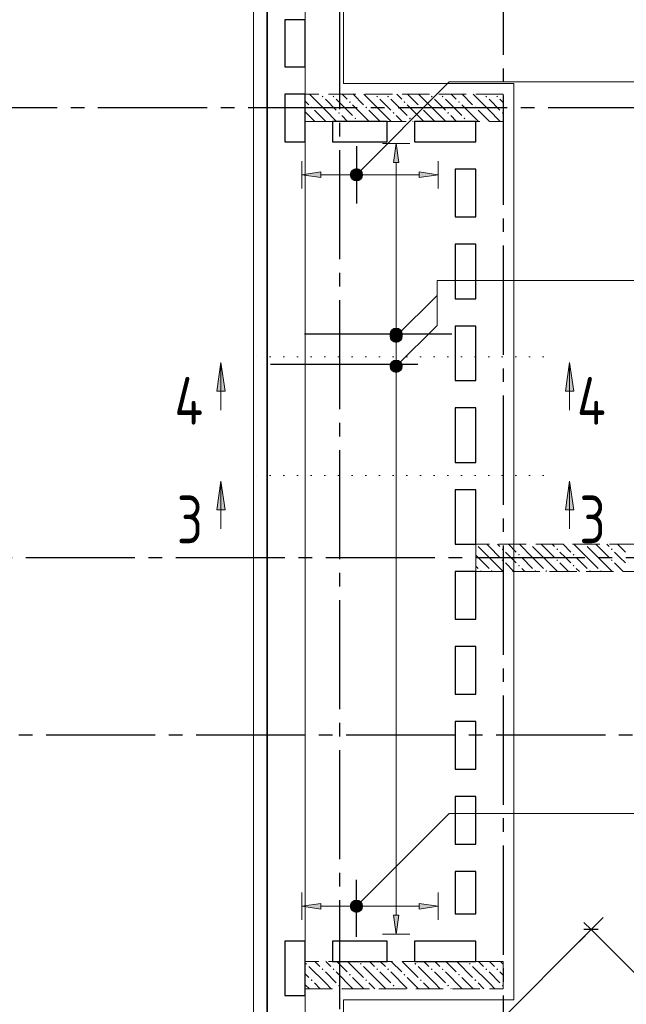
# Model space of a CAD drawing. Header units: millimetres. Extents: x 0 to 43617, y 0 to 59400.
# Tile 4 of 29: x 5580 to 10028, y 22556 to 29777. Entities that reach past the tile are written whole.
import ezdxf

# ---------------------------------------------------------------- set-up
doc = ezdxf.new("R2010")
doc.units = ezdxf.units.MM
for name, pattern in [('______2', [270, 200, -70]), ('______5', [1100, 800, -100, 100, -100]), ('______9', [100, 0, -100])]:
    doc.linetypes.add(name, pattern=pattern)
for name, color, linetype, lineweight in [('Standard', 7, 'Continuous', 25), ('ЖБ Пилон', 180, 'Continuous', 25), ('Обрамление П-обр. равн.', 7, 'Continuous', 25), ('Оси', 40, '______5', 18), ('Позиционная метка линия выноска', 7, 'Continuous', 13), ('Позиционная метка номер позиции', 7, 'Continuous', 13), ('Сечения символ', 7, 'Continuous', 25)]:
    doc.layers.add(name, color=color, linetype=linetype, lineweight=lineweight)
doc.layers.add('ЖБ Перекрытие верхний уровень', color=7, linetype='Continuous', lineweight=25, true_color=0xe0e0ff)
doc.styles.add('ISOCPEUR', font='txt')

msp = doc.modelspace()

# ---------------------------------------------------------------- hatches: boundary and pattern name
at = {"layer": 'ЖБ Пилон', "linetype": 'Continuous', "lineweight": 18, "transparency": 33554687}
for points in [[(7794.451904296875, 29213.14086914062), (7800.9521484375, 29219.64111328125), (7807.452392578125, 29213.14086914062), (7800.9521484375, 29206.63452148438)], [(7874.45068359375, 29213.14086914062), (7880.950927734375, 29219.64111328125), (7887.451171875, 29213.14086914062), (7880.950927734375, 29206.63452148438)], [(7994.451904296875, 29173.13232421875), (8000.9521484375, 29179.638671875), (8007.452392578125, 29173.13232421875), (8000.9521484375, 29166.63208007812)], [(8194.451904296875, 29213.14086914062), (8200.9521484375, 29219.64111328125), (8207.452392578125, 29213.14086914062), (8200.9521484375, 29206.63452148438)], [(8274.45068359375, 29213.14086914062), (8280.950927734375, 29219.64111328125), (8287.451171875, 29213.14086914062), (8280.950927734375, 29206.63452148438)], [(8394.451904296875, 29173.13232421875), (8400.9521484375, 29179.638671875), (8407.452392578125, 29173.13232421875), (8400.9521484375, 29166.63208007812)], [(8594.451904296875, 29213.14086914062), (8600.9521484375, 29219.64111328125), (8607.452392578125, 29213.14086914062), (8600.9521484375, 29206.63452148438)], [(8674.45068359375, 29213.14086914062), (8680.950927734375, 29219.64111328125), (8687.451171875, 29213.14086914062), (8680.950927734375, 29206.63452148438)], [(8794.451904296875, 29173.13232421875), (8800.9521484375, 29179.638671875), (8807.452392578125, 29173.13232421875), (8800.9521484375, 29166.63208007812)], [(8994.451904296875, 29213.14086914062), (9000.9521484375, 29219.64111328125), (9007.452392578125, 29213.14086914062), (9000.9521484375, 29206.63452148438)], [(9074.45068359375, 29213.14086914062), (9080.950927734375, 29219.64111328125), (9087.451171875, 29213.14086914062), (9080.950927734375, 29206.63452148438)], [(7714.453125, 29133.14208984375), (7720.953369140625, 29139.63012695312), (7727.45361328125, 29133.14208984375), (7720.953369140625, 29126.64184570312)], [(7914.453125, 29093.1396484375), (7920.953369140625, 29099.63989257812), (7927.45361328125, 29093.1396484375), (7920.953369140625, 29086.63330078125)], [(8114.453125, 29133.14208984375), (8120.953369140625, 29139.63012695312), (8127.45361328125, 29133.14208984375), (8120.953369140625, 29126.64184570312)], [(8314.453125, 29093.1396484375), (8320.953369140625, 29099.63989257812), (8327.45361328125, 29093.1396484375), (8320.953369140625, 29086.63330078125)], [(8514.453125, 29133.14208984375), (8520.953369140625, 29139.63012695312), (8527.45361328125, 29133.14208984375), (8520.953369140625, 29126.64184570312)], [(8714.453125, 29093.1396484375), (8720.953369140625, 29099.63989257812), (8727.45361328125, 29093.1396484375), (8720.953369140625, 29086.63330078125)], [(8914.453125, 29133.14208984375), (8920.953369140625, 29139.63012695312), (8927.45361328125, 29133.14208984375), (8920.953369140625, 29126.64184570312)], [(9114.453125, 29093.1396484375), (9120.953369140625, 29099.63989257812), (9123.9990234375, 29096.59423828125), (9123.9990234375, 29089.68181484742), (9120.953369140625, 29086.63330078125)], [(8034.454345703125, 29053.13110351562), (8040.95458984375, 29059.63745117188), (8047.44873046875, 29053.13110351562), (8040.95458984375, 29046.64306640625)], [(8434.454345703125, 29053.13110351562), (8440.95458984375, 29059.63745117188), (8447.44873046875, 29053.13110351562), (8440.95458984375, 29046.64306640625)], [(8834.454345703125, 29053.13110351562), (8840.95458984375, 29059.63745117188), (8847.44873046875, 29053.13110351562), (8840.95458984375, 29046.64306640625)], [(8924.313251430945, 25929.99877929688), (8923.9990234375, 25929.68425625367), (8923.9990234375, 25929.99877929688)], [(9324.313251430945, 25929.99877929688), (9320.953369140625, 25926.6357421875), (9317.593486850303, 25929.99877929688)], [(9724.313251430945, 25929.99877929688), (9720.953369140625, 25926.6357421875), (9717.593486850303, 25929.99877929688)], [(9114.453125, 25893.13354492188), (9120.953369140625, 25899.63989257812), (9127.45361328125, 25893.13354492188), (9120.953369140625, 25886.63330078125)], [(9234.454345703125, 25853.13110351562), (9240.95458984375, 25859.63745117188), (9247.44873046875, 25853.13110351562), (9240.95458984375, 25846.64306640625)], [(9514.453125, 25893.13354492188), (9520.953369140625, 25899.63989257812), (9527.45361328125, 25893.13354492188), (9520.953369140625, 25886.63330078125)], [(9634.454345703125, 25853.13110351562), (9640.95458984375, 25859.63745117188), (9647.44873046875, 25853.13110351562), (9640.95458984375, 25846.64306640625)], [(9914.453125, 25893.13354492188), (9920.953369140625, 25899.63989257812), (9927.45361328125, 25893.13354492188), (9920.953369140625, 25886.63330078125)], [(9114.453125, 25813.14086914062), (9120.953369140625, 25819.64111328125), (9127.45361328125, 25813.14086914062), (9120.953369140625, 25806.63452148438)], [(9234.454345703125, 25773.13232421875), (9240.95458984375, 25779.638671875), (9247.44873046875, 25773.13232421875), (9240.95458984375, 25766.63208007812)], [(9514.453125, 25813.14086914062), (9520.953369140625, 25819.64111328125), (9527.45361328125, 25813.14086914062), (9520.953369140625, 25806.63452148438)], [(9634.454345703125, 25773.13232421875), (9640.95458984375, 25779.638671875), (9647.44873046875, 25773.13232421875), (9640.95458984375, 25766.63208007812)], [(9914.453125, 25813.14086914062), (9920.953369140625, 25819.64111328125), (9927.45361328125, 25813.14086914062), (9920.953369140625, 25806.63452148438)], [(8954.45556640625, 25733.14208984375), (8960.94970703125, 25739.63012695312), (8967.449951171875, 25733.14208984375), (8964.309589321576, 25729.99877929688), (8957.592979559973, 25729.99877929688)], [(9034.454345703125, 25733.14208984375), (9040.95458984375, 25739.63012695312), (9047.44873046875, 25733.14208984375), (9044.311317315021, 25729.99877929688), (9037.59470755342, 25729.99877929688)], [(9354.45556640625, 25733.14208984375), (9360.94970703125, 25739.63012695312), (9367.449951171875, 25733.14208984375), (9364.309589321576, 25729.99877929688), (9357.592979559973, 25729.99877929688)], [(9434.454345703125, 25733.14208984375), (9440.95458984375, 25739.63012695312), (9447.44873046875, 25733.14208984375), (9444.311317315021, 25729.99877929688), (9437.59470755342, 25729.99877929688)], [(9754.45556640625, 25733.14208984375), (9760.94970703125, 25739.63012695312), (9767.449951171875, 25733.14208984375), (9764.309589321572, 25729.99877929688), (9757.592979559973, 25729.99877929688)], [(9834.454345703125, 25733.14208984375), (9840.95458984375, 25739.63012695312), (9847.44873046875, 25733.14208984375), (9844.311317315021, 25729.99877929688), (9837.59470755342, 25729.99877929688)], [(7674.45068359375, 22853.13110351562), (7680.950927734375, 22859.63134765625), (7687.451171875, 22853.13110351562), (7680.950927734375, 22846.64306640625)], [(7794.451904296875, 22813.14086914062), (7800.9521484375, 22819.64111328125), (7807.452392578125, 22813.14086914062), (7800.9521484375, 22806.63452148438)], [(7874.45068359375, 22813.14086914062), (7880.950927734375, 22819.64111328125), (7887.451171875, 22813.14086914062), (7880.950927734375, 22806.63452148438)], [(8074.45068359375, 22853.13110351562), (8080.950927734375, 22859.63134765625), (8087.451171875, 22853.13110351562), (8080.950927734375, 22846.64306640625)], [(8194.451904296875, 22813.14086914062), (8200.9521484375, 22819.64111328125), (8207.452392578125, 22813.14086914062), (8200.9521484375, 22806.63452148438)], [(8274.45068359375, 22813.14086914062), (8280.950927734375, 22819.64111328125), (8287.451171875, 22813.14086914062), (8280.950927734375, 22806.63452148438)], [(8474.45068359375, 22853.13110351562), (8480.950927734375, 22859.63134765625), (8487.451171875, 22853.13110351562), (8480.950927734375, 22846.64306640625)], [(8594.451904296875, 22813.14086914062), (8600.9521484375, 22819.64111328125), (8607.452392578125, 22813.14086914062), (8600.9521484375, 22806.63452148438)], [(8674.45068359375, 22813.14086914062), (8680.950927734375, 22819.64111328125), (8687.451171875, 22813.14086914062), (8680.950927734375, 22806.63452148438)], [(8874.45068359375, 22853.13110351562), (8880.950927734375, 22859.63134765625), (8887.451171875, 22853.13110351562), (8880.950927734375, 22846.64306640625)], [(8994.451904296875, 22813.14086914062), (9000.9521484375, 22819.64111328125), (9007.452392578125, 22813.14086914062), (9000.9521484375, 22806.63452148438)], [(9074.45068359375, 22813.14086914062), (9080.950927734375, 22819.64111328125), (9087.451171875, 22813.14086914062), (9080.950927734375, 22806.63452148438)], [(7994.451904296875, 22773.13232421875), (8000.9521484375, 22779.638671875), (8007.452392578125, 22773.13232421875), (8000.9521484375, 22766.63208007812)], [(8394.451904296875, 22773.13232421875), (8400.9521484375, 22779.638671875), (8407.452392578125, 22773.13232421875), (8400.9521484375, 22766.63208007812)], [(8794.451904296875, 22773.13232421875), (8800.9521484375, 22779.638671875), (8807.452392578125, 22773.13232421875), (8800.9521484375, 22766.63208007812)], [(7714.453125, 22733.14208984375), (7720.953369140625, 22739.64233398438), (7727.45361328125, 22733.14208984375), (7720.953369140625, 22726.6357421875)], [(7914.453125, 22693.13354492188), (7920.953369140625, 22699.63989257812), (7927.45361328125, 22693.13354492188), (7920.953369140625, 22686.63330078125)], [(8114.453125, 22733.14208984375), (8120.953369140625, 22739.64233398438), (8127.45361328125, 22733.14208984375), (8120.953369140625, 22726.6357421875)], [(8314.453125, 22693.13354492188), (8320.953369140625, 22699.63989257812), (8327.45361328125, 22693.13354492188), (8320.953369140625, 22686.63330078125)], [(8514.453125, 22733.14208984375), (8520.953369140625, 22739.64233398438), (8527.45361328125, 22733.14208984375), (8520.953369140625, 22726.6357421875)], [(8714.453125, 22693.13354492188), (8720.953369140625, 22699.63989257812), (8727.45361328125, 22693.13354492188), (8720.953369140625, 22686.63330078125)], [(8914.453125, 22733.14208984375), (8920.953369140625, 22739.64233398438), (8927.45361328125, 22733.14208984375), (8920.953369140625, 22726.6357421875)], [(9114.453125, 22693.13354492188), (9120.953369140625, 22699.63989257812), (9123.9990234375, 22696.59137851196), (9123.9990234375, 22689.67895507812), (9120.953369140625, 22686.63330078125)]]:
    msp.add_hatch(color=7, dxfattribs=at).paths.add_polyline_path(points, flags=16)
at = {"layer": 'Обрамление П-обр. равн.', "linetype": 'Continuous', "lineweight": 13, "transparency": 33554687}
for points in [[(8360.052490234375, 28730.02319335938), (8340.05126953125, 28870.01953125), (8320.0439453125, 28730.02319335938)], [(8010.302734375, 28662.51831054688), (8026.495361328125, 28601.318359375), (8026.495361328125, 28678.72314453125)], [(8026.495361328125, 28678.72314453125), (8048.9990234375, 28595.01953125), (8048.9990234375, 28685.01586914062)], [(8026.495361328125, 28678.72314453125), (8026.495361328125, 28601.318359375), (8048.9990234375, 28595.01953125)], [(8048.9990234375, 28685.01586914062), (8048.9990234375, 28595.01953125), (8071.49658203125, 28601.318359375)], [(8048.9990234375, 28685.01586914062), (8071.49658203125, 28601.318359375), (8071.49658203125, 28678.72314453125)], [(8071.49658203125, 28678.72314453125), (8071.49658203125, 28601.318359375), (8087.701416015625, 28617.51708984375)], [(8071.49658203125, 28678.72314453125), (8087.701416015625, 28617.51708984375), (8087.701416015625, 28662.51831054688)], [(8010.302734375, 28617.51708984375), (8010.302734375, 28662.51831054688), (8003.997802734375, 28640.02075195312)], [(8010.302734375, 28662.51831054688), (8010.302734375, 28617.51708984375), (8026.495361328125, 28601.318359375)], [(8087.701416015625, 28662.51831054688), (8087.701416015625, 28617.51708984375), (8093.994140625, 28640.02075195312)], [(8508.99658203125, 28620.01953125), (8648.9990234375, 28640.02075195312), (8508.99658203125, 28660.01586914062)], [(8317.5537109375, 27508.72192382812), (8362.554931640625, 27508.72192382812), (8340.05126953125, 27515.02075195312)], [(8295.05615234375, 27470.01953125), (8385.052490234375, 27470.01953125), (8378.74755859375, 27492.52319335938)], [(8295.05615234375, 27470.01953125), (8378.74755859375, 27492.52319335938), (8301.348876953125, 27492.52319335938)], [(8301.348876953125, 27447.52197265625), (8385.052490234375, 27470.01953125), (8295.05615234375, 27470.01953125)], [(8301.348876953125, 27492.52319335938), (8378.74755859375, 27492.52319335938), (8362.554931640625, 27508.72192382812)], [(8301.348876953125, 27492.52319335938), (8362.554931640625, 27508.72192382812), (8317.5537109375, 27508.72192382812)], [(8301.348876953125, 27447.52197265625), (8378.74755859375, 27447.52197265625), (8385.052490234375, 27470.01953125)], [(8317.5537109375, 27431.31713867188), (8378.74755859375, 27447.52197265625), (8301.348876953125, 27447.52197265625)], [(8317.5537109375, 27431.31713867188), (8362.554931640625, 27431.31713867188), (8378.74755859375, 27447.52197265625)], [(8362.554931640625, 27431.31713867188), (8317.5537109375, 27431.31713867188), (8340.05126953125, 27425.0244140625)], [(8010.302734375, 23252.52075195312), (8010.302734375, 23297.52197265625), (8003.997802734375, 23275.01831054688)], [(8010.302734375, 23297.52197265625), (8026.495361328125, 23236.32202148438), (8026.495361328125, 23313.72680664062)], [(8010.302734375, 23297.52197265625), (8010.302734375, 23252.52075195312), (8026.495361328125, 23236.32202148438)], [(8026.495361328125, 23313.72680664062), (8048.9990234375, 23230.02319335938), (8048.9990234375, 23320.01953125)], [(8026.495361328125, 23313.72680664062), (8026.495361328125, 23236.32202148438), (8048.9990234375, 23230.02319335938)], [(8048.9990234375, 23320.01953125), (8048.9990234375, 23230.02319335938), (8071.49658203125, 23236.32202148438)], [(8048.9990234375, 23320.01953125), (8071.49658203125, 23236.32202148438), (8071.49658203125, 23313.72680664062)], [(8071.49658203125, 23313.72680664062), (8071.49658203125, 23236.32202148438), (8087.701416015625, 23252.52075195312)], [(8071.49658203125, 23313.72680664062), (8087.701416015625, 23252.52075195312), (8087.701416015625, 23297.52197265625)], [(8087.701416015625, 23297.52197265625), (8087.701416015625, 23252.52075195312), (8093.994140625, 23275.01831054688)], [(8508.99658203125, 23255.02319335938), (8648.9990234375, 23275.01831054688), (8508.99658203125, 23295.01953125)]]:
    msp.add_hatch(color=7, dxfattribs=at).paths.add_polyline_path(points)
for points in [[(7788.995361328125, 28620.01953125), (7648.9990234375, 28640.02075195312), (7788.995361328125, 28660.01586914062)], [(7788.995361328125, 23255.02319335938), (7648.9990234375, 23275.01831054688), (7788.995361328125, 23295.01953125)], [(8360.052490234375, 23210.02197265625), (8340.05126953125, 23070.01953125), (8320.0439453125, 23210.02197265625)]]:
    msp.add_hatch(color=7, dxfattribs=at).paths.add_polyline_path(points, flags=16)
at = {"layer": 'Позиционная метка номер позиции', "linetype": 'Continuous', "lineweight": 13, "transparency": 33554687}
for points in [[(8005.718994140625, 28651.47094726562), (8080.816650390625, 28608.203125), (8017.17529296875, 28671.83837890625)], [(8017.17529296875, 28671.83837890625), (8092.27294921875, 28628.564453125), (8037.542724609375, 28683.29467773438)], [(8017.17529296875, 28671.83837890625), (8080.816650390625, 28608.203125), (8092.27294921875, 28628.564453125)], [(8037.542724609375, 28683.29467773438), (8092.27294921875, 28628.564453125), (8092.27294921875, 28651.47094726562)], [(8037.542724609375, 28683.29467773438), (8092.27294921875, 28651.47094726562), (8060.44921875, 28683.29467773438)], [(8060.44921875, 28683.29467773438), (8092.27294921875, 28651.47094726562), (8080.816650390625, 28671.83837890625)], [(8005.718994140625, 28628.564453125), (8060.44921875, 28596.74072265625), (8005.718994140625, 28651.47094726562)], [(8005.718994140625, 28651.47094726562), (8060.44921875, 28596.74072265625), (8080.816650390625, 28608.203125)], [(8037.542724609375, 28596.74072265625), (8005.718994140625, 28628.564453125), (8017.17529296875, 28608.203125)], [(8005.718994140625, 28628.564453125), (8037.542724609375, 28596.74072265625), (8060.44921875, 28596.74072265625)], [(8296.77734375, 27466.47338867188), (8371.875, 27423.19946289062), (8308.233642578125, 27486.8408203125)], [(8296.77734375, 27443.56689453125), (8351.507568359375, 27411.7431640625), (8296.77734375, 27466.47338867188)], [(8296.77734375, 27466.47338867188), (8351.507568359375, 27411.7431640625), (8371.875, 27423.19946289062)], [(8328.60107421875, 27411.7431640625), (8296.77734375, 27443.56689453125), (8308.233642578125, 27423.19946289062)], [(8296.77734375, 27443.56689453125), (8328.60107421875, 27411.7431640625), (8351.507568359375, 27411.7431640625)], [(8308.233642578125, 27486.8408203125), (8383.331298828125, 27443.56689453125), (8328.60107421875, 27498.29711914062)], [(8308.233642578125, 27486.8408203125), (8371.875, 27423.19946289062), (8383.331298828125, 27443.56689453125)], [(8328.60107421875, 27498.29711914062), (8383.331298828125, 27443.56689453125), (8383.331298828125, 27466.47338867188)], [(8328.60107421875, 27498.29711914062), (8383.331298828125, 27466.47338867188), (8351.507568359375, 27498.29711914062)], [(8351.507568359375, 27498.29711914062), (8383.331298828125, 27466.47338867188), (8371.875, 27486.8408203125)], [(8296.77734375, 27246.47216796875), (8371.875, 27203.1982421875), (8308.233642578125, 27266.83959960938)], [(8296.77734375, 27223.56567382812), (8351.507568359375, 27191.74194335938), (8296.77734375, 27246.47216796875)], [(8296.77734375, 27246.47216796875), (8351.507568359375, 27191.74194335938), (8371.875, 27203.1982421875)], [(8328.60107421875, 27191.74194335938), (8296.77734375, 27223.56567382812), (8308.233642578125, 27203.1982421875)], [(8296.77734375, 27223.56567382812), (8328.60107421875, 27191.74194335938), (8351.507568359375, 27191.74194335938)], [(8308.233642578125, 27266.83959960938), (8383.331298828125, 27223.56567382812), (8328.60107421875, 27278.2958984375)], [(8308.233642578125, 27266.83959960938), (8371.875, 27203.1982421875), (8383.331298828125, 27223.56567382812)], [(8328.60107421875, 27278.2958984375), (8383.331298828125, 27223.56567382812), (8383.331298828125, 27246.47216796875)], [(8328.60107421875, 27278.2958984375), (8383.331298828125, 27246.47216796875), (8351.507568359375, 27278.2958984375)], [(8351.507568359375, 27278.2958984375), (8383.331298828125, 27246.47216796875), (8371.875, 27266.83959960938)], [(8005.718994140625, 23286.474609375), (8080.816650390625, 23243.20068359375), (8017.17529296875, 23306.84204101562)], [(8005.718994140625, 23263.56811523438), (8060.44921875, 23231.74438476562), (8005.718994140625, 23286.474609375)], [(8005.718994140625, 23286.474609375), (8060.44921875, 23231.74438476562), (8080.816650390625, 23243.20068359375)], [(8037.542724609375, 23231.74438476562), (8005.718994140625, 23263.56811523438), (8017.17529296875, 23243.20068359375)], [(8005.718994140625, 23263.56811523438), (8037.542724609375, 23231.74438476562), (8060.44921875, 23231.74438476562)], [(8017.17529296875, 23306.84204101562), (8092.27294921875, 23263.56811523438), (8037.542724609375, 23318.29833984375)], [(8017.17529296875, 23306.84204101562), (8080.816650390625, 23243.20068359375), (8092.27294921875, 23263.56811523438)], [(8037.542724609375, 23318.29833984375), (8092.27294921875, 23263.56811523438), (8092.27294921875, 23286.474609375)], [(8037.542724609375, 23318.29833984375), (8092.27294921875, 23286.474609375), (8060.44921875, 23318.29833984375)], [(8060.44921875, 23318.29833984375), (8092.27294921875, 23286.474609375), (8080.816650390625, 23306.84204101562)]]:
    msp.add_hatch(color=7, dxfattribs=at).paths.add_polyline_path(points)
at = {"layer": 'Сечения символ', "linetype": 'Continuous', "lineweight": 13, "transparency": 33554687}
for points in [[(7025.384521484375, 27051.62963867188), (7055.389404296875, 27261.63330078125), (7085.382080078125, 27051.62963867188)], [(9582.18994140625, 27051.62963867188), (9612.19482421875, 27261.63330078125), (9642.1875, 27051.62963867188)], [(7025.384521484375, 26181.63452148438), (7055.389404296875, 26391.63818359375), (7085.382080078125, 26181.63452148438)], [(9582.18994140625, 26181.63452148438), (9612.19482421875, 26391.63818359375), (9642.1875, 26181.63452148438)]]:
    msp.add_hatch(color=7, dxfattribs=at).paths.add_polyline_path(points, flags=16)

# ---------------------------------------------------------------- linework, layer by layer
at = {"layer": 'Standard', "color": 7, "linetype": 'Continuous', "lineweight": 25, "transparency": 33554687}
for p, q in [((7393.994140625, 28680.01708984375), (7393.994140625, 57220.01342773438)), ((7523.9990234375, 29775.01831054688), (7523.9990234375, 29430.02319335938)), ((7673.992919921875, 29775.01831054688), (7523.9990234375, 29775.01831054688)), ((7673.992919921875, 29430.02319335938), (7673.992919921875, 29775.01831054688)), ((7523.9990234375, 29430.02319335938), (7673.992919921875, 29430.02319335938)), ((7523.9990234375, 29230.02319335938), (7523.9990234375, 28880.01708984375)), ((7673.992919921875, 29230.02319335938), (7523.9990234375, 29230.02319335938)), ((7673.992919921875, 28880.01708984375), (7673.992919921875, 29230.02319335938)), ((7873.992919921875, 29030.02319335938), (7873.992919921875, 28880.01708984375)), ((8273.992919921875, 29030.02319335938), (7873.992919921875, 29030.02319335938)), ((8273.992919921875, 28880.01708984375), (8273.992919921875, 29030.02319335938)), ((8473.992919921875, 29030.02319335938), (8473.992919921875, 28880.01708984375)), ((8923.9990234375, 29030.02319335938), (8473.992919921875, 29030.02319335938)), ((8923.9990234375, 28880.01708984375), (8923.9990234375, 29030.02319335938)), ((7523.9990234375, 28880.01708984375), (7673.992919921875, 28880.01708984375)), ((7873.992919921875, 28880.01708984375), (8273.992919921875, 28880.01708984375)), ((8473.992919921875, 28880.01708984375), (8923.9990234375, 28880.01708984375)), ((7393.994140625, 20799.57275390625), (7393.994140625, 28680.01708984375)), ((8773.992919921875, 28680.01708984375), (8773.992919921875, 28330.02319335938)), ((8923.9990234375, 28680.01708984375), (8773.992919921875, 28680.01708984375)), ((8923.9990234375, 28330.02319335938), (8923.9990234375, 28680.01708984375)), ((8773.992919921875, 28330.02319335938), (8923.9990234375, 28330.02319335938)), ((8773.992919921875, 28130.02319335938), (8773.992919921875, 27730.02319335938)), ((8923.9990234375, 28130.02319335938), (8773.992919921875, 28130.02319335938)), ((8923.9990234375, 27730.02319335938), (8923.9990234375, 28130.02319335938)), ((8773.992919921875, 27730.02319335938), (8923.9990234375, 27730.02319335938)), ((8773.992919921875, 27530.02319335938), (8773.992919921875, 27130.02319335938)), ((8923.9990234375, 27530.02319335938), (8773.992919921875, 27530.02319335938)), ((8923.9990234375, 27130.02319335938), (8923.9990234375, 27530.02319335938)), ((8773.992919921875, 27130.02319335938), (8923.9990234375, 27130.02319335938)), ((8773.992919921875, 26930.02319335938), (8773.992919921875, 26530.02319335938)), ((8923.9990234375, 26930.02319335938), (8773.992919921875, 26930.02319335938)), ((8923.9990234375, 26530.02319335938), (8923.9990234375, 26930.02319335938)), ((8773.992919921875, 26530.02319335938), (8923.9990234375, 26530.02319335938)), ((8773.992919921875, 26330.02319335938), (8773.992919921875, 25930.02319335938)), ((8923.9990234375, 26330.02319335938), (8773.992919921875, 26330.02319335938)), ((8923.9990234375, 25930.02319335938), (8923.9990234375, 26330.02319335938)), ((8773.992919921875, 25930.02319335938), (8923.9990234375, 25930.02319335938)), ((8773.992919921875, 25730.02319335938), (8773.992919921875, 25380.01708984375)), ((8923.9990234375, 25730.02319335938), (8773.992919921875, 25730.02319335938)), ((8923.9990234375, 25380.01708984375), (8923.9990234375, 25730.02319335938)), ((8773.992919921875, 25380.01708984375), (8923.9990234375, 25380.01708984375)), ((8773.992919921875, 25180.01708984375), (8773.992919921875, 24830.02319335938)), ((8923.9990234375, 25180.01708984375), (8773.992919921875, 25180.01708984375)), ((8923.9990234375, 24830.02319335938), (8923.9990234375, 25180.01708984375)), ((8773.992919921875, 24830.02319335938), (8923.9990234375, 24830.02319335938)), ((8773.992919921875, 24630.02319335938), (8773.992919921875, 24280.01708984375)), ((8923.9990234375, 24630.02319335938), (8773.992919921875, 24630.02319335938)), ((8923.9990234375, 24280.01708984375), (8923.9990234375, 24630.02319335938)), ((8773.992919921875, 24280.01708984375), (8923.9990234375, 24280.01708984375)), ((8773.992919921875, 24080.01708984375), (8773.992919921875, 23730.02319335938)), ((8923.9990234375, 24080.01708984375), (8773.992919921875, 24080.01708984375)), ((8923.9990234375, 23730.02319335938), (8923.9990234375, 24080.01708984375)), ((8773.992919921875, 23730.02319335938), (8923.9990234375, 23730.02319335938)), ((8773.992919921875, 23530.02319335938), (8773.992919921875, 23220.01953125)), ((8923.9990234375, 23530.02319335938), (8773.992919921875, 23530.02319335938)), ((8923.9990234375, 23220.01953125), (8923.9990234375, 23530.02319335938)), ((8773.992919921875, 23220.01953125), (8923.9990234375, 23220.01953125)), ((9822.4365234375, 23103.64379882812), (9716.36962890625, 23103.64379882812)), ((7523.9990234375, 23020.01953125), (7523.9990234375, 22620.01953125)), ((7673.992919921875, 23020.01953125), (7523.9990234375, 23020.01953125)), ((7673.992919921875, 22620.01953125), (7673.992919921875, 23020.01953125)), ((7873.992919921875, 23020.01953125), (7873.992919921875, 22870.01953125)), ((8273.992919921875, 23020.01953125), (7873.992919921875, 23020.01953125)), ((8273.992919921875, 22870.01953125), (8273.992919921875, 23020.01953125)), ((8473.992919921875, 23020.01953125), (8473.992919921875, 22870.01953125)), ((8923.9990234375, 23020.01953125), (8473.992919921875, 23020.01953125)), ((8923.9990234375, 22870.01953125), (8923.9990234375, 23020.01953125)), ((7873.992919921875, 22870.01953125), (8273.992919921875, 22870.01953125)), ((8473.992919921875, 22870.01953125), (8923.9990234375, 22870.01953125)), ((7523.9990234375, 22620.01953125), (7673.992919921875, 22620.01953125))]:
    msp.add_line(p, q, dxfattribs=at)
at = {"layer": 'Standard', "color": 251, "linetype": 'Continuous', "lineweight": -3, "true_color": 0x656565, "transparency": 33554687}
for q in [(9857.794189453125, 23192.03491210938), (9041.8701171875, 22376.11694335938), (9681.011962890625, 23015.2587890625)]:
    msp.add_line((9769.403076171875, 23103.64379882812), q, dxfattribs=at)
at = {"layer": 'Standard', "color": 7, "linetype": 'Continuous', "lineweight": 13, "transparency": 33554687}
for p, q in [((9769.403076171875, 23103.64379882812), (9716.36962890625, 23156.67724609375)), ((11834.14916992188, 21038.89770507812), (9769.403076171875, 23103.64379882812))]:
    msp.add_line(p, q, dxfattribs=at)
at = {"layer": 'Standard', "color": 254, "linetype": 'Continuous', "lineweight": 18, "true_color": 0xc4c4ff, "transparency": 33554687}
msp.add_lwpolyline([(7293.994140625, 10000.01831054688), (33173.9990234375, 10000.01831054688), (33173.9990234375, 57320.01342773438), (7293.994140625, 57320.01342773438), (7293.994140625, 10000.01831054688)], dxfattribs=at)
at = {"layer": 'Standard', "color": 7, "linetype": 'Continuous', "lineweight": 25, "transparency": 33554687}
msp.add_lwpolyline([(7393.994140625, 10100), (33073.9990234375, 10100), (33073.9990234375, 57219.9951171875), (7393.994140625, 57219.9951171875), (7393.994140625, 10100)], dxfattribs=at)
at = {"layer": 'Standard', "color": 7, "linetype": 'Continuous', "lineweight": 13, "transparency": 33554687}
msp.add_lwpolyline([(7674.005126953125, 10379.76684570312), (33073.9990234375, 10379.76684570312), (33073.9990234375, 57219.9951171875), (7674.005126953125, 57219.9951171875), (7674.005126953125, 10379.76684570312)], dxfattribs=at)
at = {"layer": 'ЖБ Перекрытие верхний уровень', "color": 7, "linetype": 'Continuous', "lineweight": 18, "transparency": 33554687}
for p, q in [((7393.994140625, 57219.9951171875), (7393.994140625, 28679.99877929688)), ((7523.9990234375, 29429.99877929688), (7523.9990234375, 29775)), ((7523.9990234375, 29775), (7674.005126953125, 29775)), ((7674.005126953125, 29775), (7674.005126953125, 29429.99877929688)), ((7674.005126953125, 29429.99877929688), (7523.9990234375, 29429.99877929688)), ((7523.9990234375, 29229.99877929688), (7674.005126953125, 29229.99877929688)), ((7523.9990234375, 28879.99877929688), (7523.9990234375, 29229.99877929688)), ((7674.005126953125, 29229.99877929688), (7674.005126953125, 28879.99877929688)), ((7874.005126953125, 28879.99877929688), (7874.005126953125, 29029.99877929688)), ((7874.005126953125, 29029.99877929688), (8274.005126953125, 29029.99877929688)), ((8274.005126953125, 29029.99877929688), (8274.005126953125, 28879.99877929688)), ((8474.005126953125, 29029.99877929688), (8923.9990234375, 29029.99877929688)), ((8474.005126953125, 28879.99877929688), (8474.005126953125, 29029.99877929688)), ((8923.9990234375, 29029.99877929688), (8923.9990234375, 28879.99877929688)), ((7674.005126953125, 28879.99877929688), (7523.9990234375, 28879.99877929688)), ((8274.005126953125, 28879.99877929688), (7874.005126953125, 28879.99877929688)), ((8923.9990234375, 28879.99877929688), (8474.005126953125, 28879.99877929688)), ((7393.994140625, 28679.99877929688), (7393.994140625, 20799.560546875)), ((8774.005126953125, 28679.99877929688), (8923.9990234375, 28679.99877929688)), ((8774.005126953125, 28329.99877929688), (8774.005126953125, 28679.99877929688)), ((8923.9990234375, 28679.99877929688), (8923.9990234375, 28329.99877929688)), ((8923.9990234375, 28329.99877929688), (8774.005126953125, 28329.99877929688)), ((8774.005126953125, 27729.99877929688), (8774.005126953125, 28129.99877929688)), ((8774.005126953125, 28129.99877929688), (8923.9990234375, 28129.99877929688)), ((8923.9990234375, 28129.99877929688), (8923.9990234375, 27729.99877929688)), ((8923.9990234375, 27729.99877929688), (8774.005126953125, 27729.99877929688)), ((8774.005126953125, 27129.99877929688), (8774.005126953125, 27529.99877929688)), ((8774.005126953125, 27529.99877929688), (8923.9990234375, 27529.99877929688)), ((8923.9990234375, 27529.99877929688), (8923.9990234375, 27129.99877929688)), ((8923.9990234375, 27129.99877929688), (8774.005126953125, 27129.99877929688)), ((8774.005126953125, 26529.99877929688), (8774.005126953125, 26929.99877929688)), ((8774.005126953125, 26929.99877929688), (8923.9990234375, 26929.99877929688)), ((8923.9990234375, 26929.99877929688), (8923.9990234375, 26529.99877929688)), ((8923.9990234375, 26529.99877929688), (8774.005126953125, 26529.99877929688)), ((8774.005126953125, 25929.99877929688), (8774.005126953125, 26329.99877929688)), ((8774.005126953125, 26329.99877929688), (8923.9990234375, 26329.99877929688)), ((8923.9990234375, 26329.99877929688), (8923.9990234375, 25929.99877929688)), ((8923.9990234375, 25929.99877929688), (8774.005126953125, 25929.99877929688)), ((8774.005126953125, 25729.99877929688), (8923.9990234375, 25729.99877929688)), ((8774.005126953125, 25379.99877929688), (8774.005126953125, 25729.99877929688)), ((8923.9990234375, 25729.99877929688), (8923.9990234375, 25379.99877929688)), ((8923.9990234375, 25379.99877929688), (8774.005126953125, 25379.99877929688)), ((8774.005126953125, 24829.99877929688), (8774.005126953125, 25179.99877929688)), ((8774.005126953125, 25179.99877929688), (8923.9990234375, 25179.99877929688)), ((8923.9990234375, 25179.99877929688), (8923.9990234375, 24829.99877929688)), ((8923.9990234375, 24829.99877929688), (8774.005126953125, 24829.99877929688)), ((8774.005126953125, 24279.99877929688), (8774.005126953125, 24629.99877929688)), ((8774.005126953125, 24629.99877929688), (8923.9990234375, 24629.99877929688)), ((8923.9990234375, 24629.99877929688), (8923.9990234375, 24279.99877929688)), ((8923.9990234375, 24279.99877929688), (8774.005126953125, 24279.99877929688)), ((8774.005126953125, 23729.99877929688), (8774.005126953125, 24079.99877929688)), ((8774.005126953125, 24079.99877929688), (8923.9990234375, 24079.99877929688)), ((8923.9990234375, 24079.99877929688), (8923.9990234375, 23729.99877929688)), ((8923.9990234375, 23729.99877929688), (8774.005126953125, 23729.99877929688)), ((8774.005126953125, 23529.99877929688), (8923.9990234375, 23529.99877929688)), ((8774.005126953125, 23220.00122070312), (8774.005126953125, 23529.99877929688)), ((8923.9990234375, 23529.99877929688), (8923.9990234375, 23220.00122070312)), ((8923.9990234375, 23220.00122070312), (8774.005126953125, 23220.00122070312)), ((7523.9990234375, 22620.00122070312), (7523.9990234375, 23020.00122070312)), ((7523.9990234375, 23020.00122070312), (7674.005126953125, 23020.00122070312)), ((7674.005126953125, 23020.00122070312), (7674.005126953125, 22620.00122070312)), ((7874.005126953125, 22870.00122070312), (7874.005126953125, 23020.00122070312)), ((7874.005126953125, 23020.00122070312), (8274.005126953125, 23020.00122070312)), ((8274.005126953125, 23020.00122070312), (8274.005126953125, 22870.00122070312)), ((8474.005126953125, 23020.00122070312), (8923.9990234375, 23020.00122070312)), ((8474.005126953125, 22870.00122070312), (8474.005126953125, 23020.00122070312)), ((8923.9990234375, 23020.00122070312), (8923.9990234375, 22870.00122070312)), ((8274.005126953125, 22870.00122070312), (7874.005126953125, 22870.00122070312)), ((8923.9990234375, 22870.00122070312), (8474.005126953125, 22870.00122070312)), ((7674.005126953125, 22620.00122070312), (7523.9990234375, 22620.00122070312))]:
    msp.add_line(p, q, dxfattribs=at)
at = {"layer": 'ЖБ Пилон', "color": 253, "linetype": '______2', "lineweight": 13, "true_color": 0xa0a0a0, "transparency": 33554687}
for p, q in [((9123.9990234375, 29229.99877929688), (7674.005126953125, 29229.99877929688)), ((7674.005126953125, 29229.99877929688), (7674.005126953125, 29029.99877929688)), ((9123.9990234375, 29029.99877929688), (9123.9990234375, 29229.99877929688)), ((7674.005126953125, 29029.99877929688), (9123.9990234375, 29029.99877929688)), ((10374.00512695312, 25929.99877929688), (8923.9990234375, 25929.99877929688)), ((8923.9990234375, 25929.99877929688), (8923.9990234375, 25729.99877929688)), ((8923.9990234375, 25729.99877929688), (10374.00512695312, 25729.99877929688)), ((9123.9990234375, 22870.00122070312), (7674.005126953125, 22870.00122070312)), ((7674.005126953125, 22870.00122070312), (7674.005126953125, 22670.00122070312)), ((9123.9990234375, 22670.00122070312), (9123.9990234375, 22870.00122070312)), ((7674.005126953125, 22670.00122070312), (9123.9990234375, 22670.00122070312))]:
    msp.add_line(p, q, dxfattribs=at)
at = {"layer": 'ЖБ Пилон', "color": 9, "linetype": 'Continuous', "lineweight": 18, "true_color": 0xc7c7c7, "transparency": 33554687}
for p, q in [((7674.005126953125, 29180.078125), (7700.9521484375, 29153.13110351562)), ((7820.953369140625, 29113.14086914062), (7704.095458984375, 29229.99877929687)), ((7820.953369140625, 29193.1396484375), (7900.9521484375, 29113.14086914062)), ((7900.9521484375, 29193.1396484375), (8020.953369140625, 29073.13232421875)), ((7944.091796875, 29229.99877929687), (7980.950927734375, 29193.1396484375)), ((8024.08447265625, 29229.99877929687), (8100.9521484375, 29153.13110351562)), ((8220.953369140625, 29113.14086914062), (8104.095458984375, 29229.99877929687)), ((8220.953369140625, 29193.1396484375), (8300.9521484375, 29113.14086914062)), ((8300.9521484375, 29193.1396484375), (8420.953369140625, 29073.13232421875)), ((8344.091796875, 29229.99877929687), (8380.950927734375, 29193.1396484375)), ((8424.08447265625, 29229.99877929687), (8500.9521484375, 29153.13110351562)), ((8620.953369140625, 29113.14086914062), (8504.095458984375, 29229.99877929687)), ((8620.953369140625, 29193.1396484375), (8700.9521484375, 29113.14086914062)), ((8700.9521484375, 29193.1396484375), (8820.953369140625, 29073.13232421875)), ((8744.091796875, 29229.99877929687), (8780.950927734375, 29193.1396484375)), ((8824.08447265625, 29229.99877929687), (8900.9521484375, 29153.13110351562)), ((9020.953369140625, 29113.14086914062), (8904.095458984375, 29229.99877929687)), ((9020.953369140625, 29193.1396484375), (9100.9521484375, 29113.14086914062)), ((9100.9521484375, 29193.1396484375), (9123.9990234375, 29170.09160122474)), ((7740.95458984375, 29033.14208984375), (7674.005126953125, 29100.08474235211)), ((7740.95458984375, 29113.14086914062), (7820.953369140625, 29033.14208984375)), ((7820.953369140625, 29113.14086914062), (7900.9521484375, 29033.14208984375)), ((8140.95458984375, 29033.14208984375), (8020.953369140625, 29153.13110351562)), ((8140.95458984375, 29113.14086914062), (8220.953369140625, 29033.14208984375)), ((8220.953369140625, 29113.14086914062), (8300.9521484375, 29033.14208984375)), ((8540.95458984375, 29033.14208984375), (8420.953369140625, 29153.13110351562)), ((8540.95458984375, 29113.14086914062), (8620.953369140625, 29033.14208984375)), ((8620.953369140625, 29113.14086914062), (8700.9521484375, 29033.14208984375)), ((8940.95458984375, 29033.14208984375), (8820.953369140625, 29153.13110351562)), ((8940.95458984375, 29113.14086914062), (9020.953369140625, 29033.14208984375)), ((9020.953369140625, 29113.14086914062), (9100.9521484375, 29033.14208984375)), ((7740.95458984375, 29033.14208984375), (7744.097420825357, 29029.99877929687)), ((7820.953369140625, 29033.14208984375), (7824.0966796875, 29029.99877929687)), ((7980.950927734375, 29033.14208984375), (7940.95458984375, 29073.13232421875)), ((7984.09423828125, 29029.99877929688), (7980.950927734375, 29033.14208984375)), ((8060.94970703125, 29033.14208984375), (8064.092777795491, 29029.99877929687)), ((8140.95458984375, 29033.14208984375), (8144.097420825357, 29029.99877929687)), ((8220.953369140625, 29033.14208984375), (8224.0966796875, 29029.99877929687)), ((8380.950927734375, 29033.14208984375), (8340.95458984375, 29073.13232421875)), ((8384.09423828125, 29029.99877929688), (8380.950927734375, 29033.14208984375)), ((8460.94970703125, 29033.14208984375), (8464.092777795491, 29029.99877929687)), ((8540.95458984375, 29033.14208984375), (8544.097420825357, 29029.99877929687)), ((8620.953369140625, 29033.14208984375), (8624.0966796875, 29029.99877929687)), ((8780.950927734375, 29033.14208984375), (8740.95458984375, 29073.13232421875)), ((8784.09423828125, 29029.99877929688), (8780.950927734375, 29033.14208984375)), ((8860.94970703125, 29033.14208984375), (8864.092777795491, 29029.99877929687)), ((8940.95458984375, 29033.14208984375), (8944.097420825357, 29029.99877929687)), ((9020.953369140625, 29033.14208984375), (9024.0966796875, 29029.99877929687)), ((9020.953369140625, 25913.14086914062), (9004.095458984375, 25929.99877929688)), ((9084.092952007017, 25929.99877929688), (9100.9521484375, 25913.14086914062)), ((9164.0869140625, 25929.99877929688), (9220.953369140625, 25873.13232421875)), ((9340.95458984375, 25833.14208984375), (9244.088046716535, 25929.99877929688)), ((9420.953369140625, 25913.14086914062), (9404.095458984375, 25929.99877929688)), ((9484.092952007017, 25929.99877929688), (9500.9521484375, 25913.14086914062)), ((9564.0869140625, 25929.99877929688), (9620.953369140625, 25873.13232421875)), ((9740.95458984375, 25833.14208984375), (9644.088046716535, 25929.99877929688)), ((9820.953369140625, 25913.14086914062), (9804.095458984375, 25929.99877929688)), ((9884.092952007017, 25929.99877929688), (9900.9521484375, 25913.14086914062)), ((9964.0869140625, 25929.99877929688), (10020.95336914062, 25873.13232421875)), ((8940.95458984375, 25833.14208984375), (8923.9990234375, 25850.09593145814)), ((8940.95458984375, 25913.14086914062), (9020.953369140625, 25833.14208984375)), ((9020.953369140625, 25913.14086914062), (9100.9521484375, 25833.14208984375)), ((9180.950927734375, 25833.14208984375), (9140.95458984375, 25873.13232421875)), ((9340.95458984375, 25913.14086914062), (9420.953369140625, 25833.14208984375)), ((9420.953369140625, 25913.14086914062), (9500.9521484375, 25833.14208984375)), ((9580.950927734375, 25833.14208984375), (9540.95458984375, 25873.13232421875)), ((9740.95458984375, 25913.14086914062), (9820.953369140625, 25833.14208984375)), ((9820.953369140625, 25913.14086914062), (9900.9521484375, 25833.14208984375)), ((9980.950927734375, 25833.14208984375), (9940.95458984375, 25873.13232421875)), ((8940.95458984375, 25833.14208984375), (9020.953369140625, 25753.13110351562)), ((9020.953369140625, 25833.14208984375), (9124.0966796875, 25729.99877929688)), ((9140.95458984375, 25793.13354492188), (9204.086144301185, 25729.99877929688)), ((9220.953369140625, 25793.13354492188), (9180.950927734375, 25833.14208984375)), ((9260.94970703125, 25833.14208984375), (9340.95458984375, 25753.13110351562)), ((9340.95458984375, 25833.14208984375), (9420.953369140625, 25753.13110351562)), ((9420.953369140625, 25833.14208984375), (9524.0966796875, 25729.99877929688)), ((9540.95458984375, 25793.13354492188), (9604.086144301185, 25729.99877929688)), ((9620.953369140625, 25793.13354492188), (9580.950927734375, 25833.14208984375)), ((9660.94970703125, 25833.14208984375), (9740.95458984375, 25753.13110351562)), ((9740.95458984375, 25833.14208984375), (9820.953369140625, 25753.13110351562)), ((9820.953369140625, 25833.14208984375), (9924.0966796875, 25729.99877929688)), ((9940.95458984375, 25793.13354492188), (10004.08614430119, 25729.99877929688)), ((10020.95336914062, 25793.13354492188), (9980.950927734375, 25833.14208984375)), ((8923.9990234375, 25770.08796344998), (8940.95458984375, 25753.13110351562)), ((9260.94970703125, 25753.13110351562), (9284.084384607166, 25729.99877929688)), ((9660.94970703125, 25753.13110351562), (9684.084384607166, 25729.99877929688)), ((7820.953369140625, 22713.14086914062), (7700.9521484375, 22833.14208984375)), ((7744.088047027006, 22870.00122070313), (7780.950927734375, 22833.14208984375)), ((7860.94970703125, 22833.14208984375), (7824.084950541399, 22870.00122070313)), ((7904.087161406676, 22870.00122070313), (7980.950927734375, 22793.13354492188)), ((7984.082031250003, 22870.00122070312), (8100.9521484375, 22753.13110351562)), ((8220.953369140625, 22713.14086914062), (8100.9521484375, 22833.14208984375)), ((8144.088047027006, 22870.00122070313), (8180.950927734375, 22833.14208984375)), ((8260.94970703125, 22833.14208984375), (8224.084950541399, 22870.00122070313)), ((8304.087161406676, 22870.00122070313), (8380.950927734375, 22793.13354492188)), ((8384.082031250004, 22870.00122070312), (8500.9521484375, 22753.13110351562)), ((8620.953369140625, 22713.14086914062), (8500.9521484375, 22833.14208984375)), ((8544.088047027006, 22870.00122070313), (8580.950927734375, 22833.14208984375)), ((8660.94970703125, 22833.14208984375), (8624.084950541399, 22870.00122070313)), ((8704.087161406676, 22870.00122070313), (8780.950927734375, 22793.13354492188)), ((8784.082031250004, 22870.00122070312), (8900.9521484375, 22753.13110351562)), ((9020.953369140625, 22713.14086914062), (8900.9521484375, 22833.14208984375)), ((8944.088047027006, 22870.00122070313), (8980.950927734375, 22833.14208984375)), ((9060.94970703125, 22833.14208984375), (9024.084950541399, 22870.00122070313)), ((9104.087161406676, 22870.00122070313), (9123.9990234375, 22850.08834591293)), ((7674.005126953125, 22780.078125), (7700.9521484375, 22753.13110351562)), ((7820.953369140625, 22793.13354492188), (7900.9521484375, 22713.14086914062)), ((7900.9521484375, 22793.13354492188), (8020.953369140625, 22673.13232421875)), ((8104.091709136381, 22670.00122070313), (8020.953369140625, 22753.13110351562)), ((8220.953369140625, 22793.13354492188), (8300.9521484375, 22713.14086914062)), ((8300.9521484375, 22793.13354492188), (8420.953369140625, 22673.13232421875)), ((8504.09170913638, 22670.00122070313), (8420.953369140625, 22753.13110351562)), ((8620.953369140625, 22793.13354492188), (8700.9521484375, 22713.14086914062)), ((8700.9521484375, 22793.13354492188), (8820.953369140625, 22673.13232421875)), ((8904.09170913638, 22670.00122070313), (8820.953369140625, 22753.13110351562)), ((9020.953369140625, 22793.13354492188), (9100.9521484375, 22713.14086914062)), ((9100.9521484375, 22793.13354492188), (9123.9990234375, 22770.08666992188)), ((7704.091709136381, 22670.00122070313), (7674.005126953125, 22700.08474235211)), ((7740.95458984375, 22713.14086914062), (7784.094238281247, 22670.00122070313)), ((7820.953369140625, 22713.14086914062), (7864.093017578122, 22670.00122070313)), ((7944.086171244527, 22670.00122070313), (7940.95458984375, 22673.13232421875)), ((8140.95458984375, 22713.14086914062), (8184.094238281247, 22670.00122070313)), ((8220.953369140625, 22713.14086914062), (8264.093017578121, 22670.00122070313)), ((8344.086171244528, 22670.00122070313), (8340.95458984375, 22673.13232421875)), ((8540.95458984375, 22713.14086914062), (8584.094238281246, 22670.00122070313)), ((8620.953369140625, 22713.14086914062), (8664.093017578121, 22670.00122070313)), ((8744.086171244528, 22670.00122070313), (8740.95458984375, 22673.13232421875)), ((8940.95458984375, 22713.14086914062), (8984.094238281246, 22670.00122070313)), ((9020.953369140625, 22713.14086914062), (9064.093017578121, 22670.00122070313))]:
    msp.add_line(p, q, dxfattribs=at)
at = {"layer": 'Обрамление П-обр. равн.', "color": 7, "linetype": 'Continuous', "lineweight": 25, "transparency": 33554687}
for p, q in [((8048.9990234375, 28850.01831054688), (8048.9990234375, 28430.02319335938)), ((8748.9990234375, 27470.01953125), (7669.000244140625, 27470.01953125)), ((7419.000244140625, 27250.0244140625), (8498.9990234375, 27250.0244140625)), ((8048.9990234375, 23050.0244140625), (8048.9990234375, 23470.01953125))]:
    msp.add_line(p, q, dxfattribs=at)
at = {"layer": 'Обрамление П-обр. равн.', "color": 251, "linetype": 'Continuous', "lineweight": 13, "true_color": 0x494949, "transparency": 33554687}
for p, q in [((8340.05126953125, 28870.01953125), (8240.05126953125, 28870.01953125)), ((8340.05126953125, 28870.01953125), (8320.0439453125, 28730.02319335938)), ((8360.052490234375, 28730.02319335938), (8340.05126953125, 28870.01953125)), ((8340.05126953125, 28870.01953125), (8440.05126953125, 28870.01953125)), ((8340.05126953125, 28870.01953125), (8340.05126953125, 28870.01953125)), ((7648.9990234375, 28640.02075195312), (7648.9990234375, 28740.02075195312)), ((8648.9990234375, 28640.02075195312), (8648.9990234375, 28740.02075195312)), ((8048.9990234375, 28685.01586914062), (8048.9990234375, 28685.01586914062)), ((8320.0439453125, 28730.02319335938), (8360.052490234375, 28730.02319335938)), ((8340.05126953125, 27500.01831054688), (8340.05126953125, 28730.02319335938)), ((7648.9990234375, 28640.02075195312), (7788.995361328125, 28660.01586914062)), ((7788.995361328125, 28620.01953125), (7648.9990234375, 28640.02075195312)), ((7648.9990234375, 28640.02075195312), (7648.9990234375, 28540.02075195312)), ((7648.9990234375, 28640.02075195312), (7648.9990234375, 28640.02075195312)), ((7788.995361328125, 28660.01586914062), (7788.995361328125, 28620.01953125)), ((7788.995361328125, 28640.02075195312), (8019.000244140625, 28640.02075195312)), ((8048.9990234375, 28595.01953125), (8048.9990234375, 28595.01953125)), ((8078.997802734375, 28640.02075195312), (8508.99658203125, 28640.02075195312)), ((8648.9990234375, 28640.02075195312), (8508.99658203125, 28660.01586914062)), ((8508.99658203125, 28660.01586914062), (8508.99658203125, 28620.01953125)), ((8508.99658203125, 28620.01953125), (8648.9990234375, 28640.02075195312)), ((8648.9990234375, 28640.02075195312), (8648.9990234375, 28540.02075195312)), ((8648.9990234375, 28640.02075195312), (8648.9990234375, 28640.02075195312)), ((8295.05615234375, 27470.01953125), (8295.05615234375, 27470.01953125)), ((8340.05126953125, 23210.02197265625), (8340.05126953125, 27440.02075195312)), ((8385.052490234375, 27470.01953125), (8385.052490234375, 27470.01953125)), ((7648.9990234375, 23275.01831054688), (7648.9990234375, 23375.01831054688)), ((8648.9990234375, 23275.01831054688), (8648.9990234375, 23375.01831054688)), ((7648.9990234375, 23275.01831054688), (7788.995361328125, 23295.01953125)), ((7788.995361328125, 23255.02319335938), (7648.9990234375, 23275.01831054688)), ((7648.9990234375, 23275.01831054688), (7648.9990234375, 23175.01831054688)), ((7648.9990234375, 23275.01831054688), (7648.9990234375, 23275.01831054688)), ((7788.995361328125, 23295.01953125), (7788.995361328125, 23255.02319335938)), ((7788.995361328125, 23275.01831054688), (8019.000244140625, 23275.01831054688)), ((8048.9990234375, 23320.01953125), (8048.9990234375, 23320.01953125)), ((8078.997802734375, 23275.01831054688), (8508.99658203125, 23275.01831054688)), ((8648.9990234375, 23275.01831054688), (8508.99658203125, 23295.01953125)), ((8508.99658203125, 23295.01953125), (8508.99658203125, 23255.02319335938)), ((8508.99658203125, 23255.02319335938), (8648.9990234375, 23275.01831054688)), ((8648.9990234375, 23275.01831054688), (8648.9990234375, 23175.01831054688)), ((8648.9990234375, 23275.01831054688), (8648.9990234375, 23275.01831054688)), ((8048.9990234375, 23230.02319335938), (8048.9990234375, 23230.02319335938)), ((8340.05126953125, 23070.01953125), (8320.0439453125, 23210.02197265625)), ((8320.0439453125, 23210.02197265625), (8360.052490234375, 23210.02197265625)), ((8360.052490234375, 23210.02197265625), (8340.05126953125, 23070.01953125)), ((8340.05126953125, 23070.01953125), (8240.05126953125, 23070.01953125)), ((8340.05126953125, 23070.01953125), (8440.05126953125, 23070.01953125)), ((8340.05126953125, 23070.01953125), (8340.05126953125, 23070.01953125))]:
    msp.add_line(p, q, dxfattribs=at)
for centre in [(8048.9990234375, 28640.02075195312), (8340.05126953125, 27470.01953125), (8048.9990234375, 23275.01831054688)]:
    msp.add_circle(centre, 45.00000039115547, dxfattribs=at)
at = {"layer": 'Оси', "color": 8, "linetype": '______5', "lineweight": -3, "transparency": 33554687}
for p, q in [((9123.9990234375, 57820.01342773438), (9123.9990234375, 7100.018310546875)), ((7923.9990234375, 57420.01342773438), (7923.9990234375, 7100.018310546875)), ((22353.99169921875, 29130.02319335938), (4600, 29130.02319335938)), ((29523.9990234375, 25830.02319335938), (4600, 25830.02319335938)), ((34073.9990234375, 24530.02319335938), (4600, 24530.02319335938)), ((34073.9990234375, 24530.02319335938), (4600, 24530.02319335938))]:
    msp.add_line(p, q, dxfattribs=at)
at = {"layer": 'Позиционная метка линия выноска', "color": 251, "linetype": 'Continuous', "lineweight": 13, "true_color": 0x494949, "transparency": 33554687}
msp.add_lwpolyline([(9203.997802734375, 57170.01953125), (9203.997802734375, 53290.02075195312), (7954.00390625, 53290.02075195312), (7954.00390625, 49730.01708984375), (9203.997802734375, 49730.01708984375), (9203.997802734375, 42770.01953125), (7954.00390625, 42770.01953125), (7954.00390625, 39210.02197265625), (9203.997802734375, 39210.02197265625), (9203.997802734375, 32250.01831054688), (7954.00390625, 32250.01831054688), (7954.00390625, 29310.02197265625), (9203.997802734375, 29310.02197265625), (9203.997802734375, 22590.02075195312), (7954.00390625, 22590.02075195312), (7954.00390625, 21275.01831054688)], dxfattribs=at)
at = {"layer": 'Позиционная метка номер позиции', "color": 7, "linetype": 'Continuous', "lineweight": 13, "transparency": 33554687}
for p, q in [((8017.17529296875, 28671.83837890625), (8017.17529296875, 28671.83837890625)), ((8080.816650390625, 28671.83837890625), (8080.816650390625, 28671.83837890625)), ((8017.17529296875, 28608.203125), (8017.17529296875, 28608.203125)), ((8080.816650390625, 28608.203125), (8080.816650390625, 28608.203125)), ((8308.233642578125, 27486.8408203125), (8308.233642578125, 27486.8408203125)), ((8371.875, 27486.8408203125), (8371.875, 27486.8408203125)), ((8308.233642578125, 27423.19946289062), (8308.233642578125, 27423.19946289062)), ((8371.875, 27423.19946289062), (8371.875, 27423.19946289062)), ((8308.233642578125, 27266.83959960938), (8308.233642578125, 27266.83959960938)), ((8371.875, 27266.83959960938), (8371.875, 27266.83959960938)), ((8308.233642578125, 27203.1982421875), (8308.233642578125, 27203.1982421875)), ((8371.875, 27203.1982421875), (8371.875, 27203.1982421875)), ((8017.17529296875, 23306.84204101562), (8017.17529296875, 23306.84204101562)), ((8080.816650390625, 23306.84204101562), (8080.816650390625, 23306.84204101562)), ((8017.17529296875, 23243.20068359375), (8017.17529296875, 23243.20068359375)), ((8080.816650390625, 23243.20068359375), (8080.816650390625, 23243.20068359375))]:
    msp.add_line(p, q, dxfattribs=at)
for points in [[(8048.9990234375, 28640.02075195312), (8728.997802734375, 29320.01953125), (12285.51635742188, 29320.01953125)], [(8340.05126953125, 27235.02197265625), (8640.05126953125, 27535.02197265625), (8640.05126953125, 27865.0146484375), (12285.51635742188, 27865.0146484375)], [(8340.05126953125, 27455.01708984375), (8640.05126953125, 27755.01708984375), (8640.05126953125, 27865.0146484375), (12285.51635742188, 27865.0146484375)], [(8048.9990234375, 23275.01831054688), (8728.997802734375, 23955.02319335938), (12285.51635742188, 23955.02319335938)]]:
    msp.add_lwpolyline(points, dxfattribs=at)
for centre in [(8048.9990234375, 28640.02075195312), (8340.05126953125, 27455.01708984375), (8340.05126953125, 27235.02197265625), (8048.9990234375, 23275.01831054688)]:
    msp.add_circle(centre, 45.00000039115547, dxfattribs=at)
at = {"layer": 'Сечения символ', "color": 7, "linetype": '______9', "lineweight": 13, "transparency": 33554687}
for p, q in [((9418.90869140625, 27303.43017578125), (7278.38134765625, 27303.43017578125)), ((9418.90869140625, 26433.43505859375), (7278.38134765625, 26433.43505859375))]:
    msp.add_line(p, q, dxfattribs=at)
at = {"layer": 'Сечения символ', "color": 7, "linetype": 'Continuous', "lineweight": 13, "transparency": 33554687}
for p, q in [((7025.384521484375, 27051.62963867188), (7055.389404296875, 27261.63330078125)), ((7055.389404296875, 27261.63330078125), (7055.389404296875, 26914.11743164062)), ((7055.389404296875, 27261.63330078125), (7055.389404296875, 27261.63330078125)), ((7055.389404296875, 27261.63330078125), (7055.389404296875, 27261.63330078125)), ((7055.389404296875, 27261.63330078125), (7055.389404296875, 27261.63330078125)), ((7055.389404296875, 27261.63330078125), (7085.382080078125, 27051.62963867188)), ((9582.18994140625, 27051.62963867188), (9612.19482421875, 27261.63330078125)), ((9612.19482421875, 27261.63330078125), (9612.19482421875, 26914.11743164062)), ((9612.19482421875, 27261.63330078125), (9612.19482421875, 27261.63330078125)), ((9612.19482421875, 27261.63330078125), (9612.19482421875, 27261.63330078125)), ((9612.19482421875, 27261.63330078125), (9612.19482421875, 27261.63330078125)), ((9612.19482421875, 27261.63330078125), (9642.1875, 27051.62963867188)), ((7085.382080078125, 27051.62963867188), (7025.384521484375, 27051.62963867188)), ((7055.389404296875, 27051.62963867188), (7055.389404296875, 27036.63330078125)), ((9642.1875, 27051.62963867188), (9582.18994140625, 27051.62963867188)), ((9612.19482421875, 27051.62963867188), (9612.19482421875, 27036.63330078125)), ((7025.384521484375, 26181.63452148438), (7055.389404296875, 26391.63818359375)), ((7055.389404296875, 26391.63818359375), (7055.389404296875, 26044.1162109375)), ((7055.389404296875, 26391.63818359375), (7055.389404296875, 26391.63818359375)), ((7055.389404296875, 26391.63818359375), (7055.389404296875, 26391.63818359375)), ((7055.389404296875, 26391.63818359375), (7055.389404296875, 26391.63818359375)), ((7055.389404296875, 26391.63818359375), (7085.382080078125, 26181.63452148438)), ((9582.18994140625, 26181.63452148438), (9612.19482421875, 26391.63818359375)), ((9612.19482421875, 26391.63818359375), (9612.19482421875, 26044.1162109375)), ((9612.19482421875, 26391.63818359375), (9612.19482421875, 26391.63818359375)), ((9612.19482421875, 26391.63818359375), (9612.19482421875, 26391.63818359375)), ((9612.19482421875, 26391.63818359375), (9612.19482421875, 26391.63818359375)), ((9612.19482421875, 26391.63818359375), (9642.1875, 26181.63452148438)), ((7085.382080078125, 26181.63452148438), (7025.384521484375, 26181.63452148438)), ((7055.389404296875, 26181.63452148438), (7055.389404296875, 26166.63208007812)), ((9642.1875, 26181.63452148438), (9582.18994140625, 26181.63452148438)), ((9612.19482421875, 26181.63452148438), (9612.19482421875, 26166.63208007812))]:
    msp.add_line(p, q, dxfattribs=at)

# ---------------------------------------------------------------- texts
at = {"layer": 'Сечения символ', "color": 7, "linetype": 'Continuous', "lineweight": 35, "transparency": 33554687, "char_height": 350, "attachment_point": 7, "style": 'ISOCPEUR'}
for s, insert, width in [('\\W0.80;4', (6714.239501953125, 26806.62841796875), 419.8059082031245), ('\\W0.80;4', (9666.0888671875, 26806.62841796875), 419.815063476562), ('\\W0.78;3', (6731.744384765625, 25936.63330078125), 380.7996961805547), ('\\W0.78;3', (9683.587646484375, 25936.63330078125), 380.8091905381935)]:
    msp.add_mtext(s, dxfattribs=dict(at, insert=insert, width=width))

doc.saveas('drawing.dxf')
